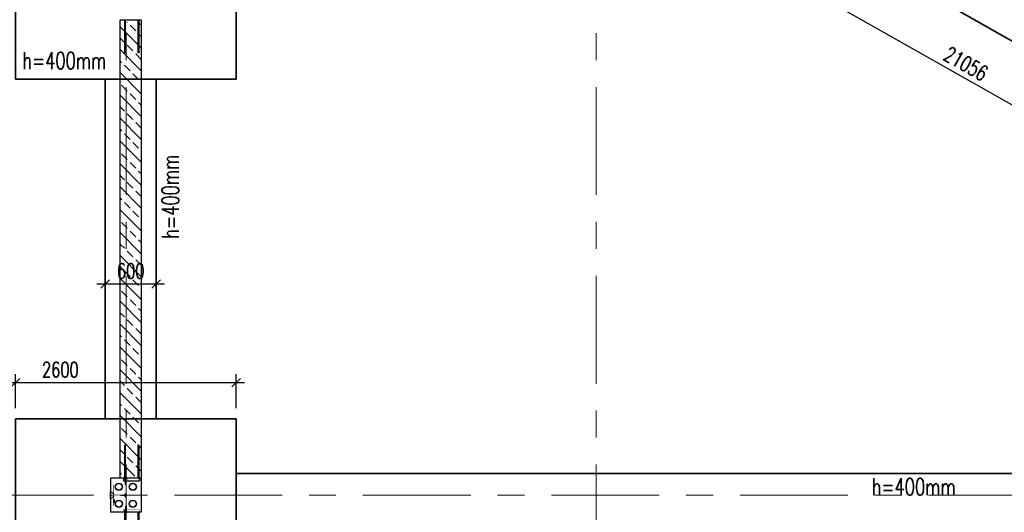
# Model space of a CAD drawing. Header units: millimetres. Extents: x 6071355 to 6728188, y -31956 to 56387.
# Tile 17 of 59: x 6083833 to 6095438, y 27883 to 33683. Entities that reach past the tile are written whole.
import ezdxf

# ---------------------------------------------------------------- set-up
doc = ezdxf.new("R2010")
doc.units = ezdxf.units.MM
doc.header["$MEASUREMENT"] = 0
doc.linetypes.add('DXK_LINE_DOT2', pattern=[3.9198, 1.9599, -1.9599])
doc.linetypes.add('Grid Line', pattern=[2222.5, 1270, -317.5, 317.5, -317.5])
doc.layers.add('A_wymiary', color=7, linetype='Continuous', lineweight=15, true_color=0x848484)
doc.layers.add('BZ_MUR_FUND', color=8, linetype='Continuous')
doc.layers.add('ELEMENTY', color=7, linetype='Continuous')
doc.layers.add('M_ŁAWY', color=3, linetype='Continuous', lineweight=35)
doc.layers.add('Standard 1350-A_01-RZUT PARTERU LUSTRO2_28_Nowe_MODO_A1_osie-1_Nr_pióra__7_Nr_pióra__7_Nr_pióra__7', color=7, linetype='Continuous', lineweight=18)
doc.styles.add('wymiar', font='romans.shx', dxfattribs={"width": 0.7})
doc.dimstyles.new('AB_100mm', dxfattribs={"dimscale": 100, "dimtxt": 1.8, "dimasz": 1, "dimexe": 1, "dimexo": 0, "dimtad": 1, "dimrnd": 1, "dimtxsty": 'wymiar', "dimblk": 'OBLIQUE', "dimcen": 2.5, "dimdle": 1, "dimclrd": 4, "dimclre": 4, "dimclrt": 3, "dimadec": 0, "dimazin": 0, "dimtfac": 1, "dimtix": 1, "dimtmove": 2, "dimatfit": 3, "dimfxl": 3, "dimfxlon": 1, "dimarcsym": 0})

# ---------------------------------------------------------------- blocks, each defined once
blk = doc.blocks.new('Part-86624973-182291 - 1482')
at = {"layer": 'ELEMENTY', "color": 2, "linetype": 'Continuous'}
for p, q in [((28170, 37355), (28170, 37720)), ((28170, 37720), (28570, 37720)), ((28570, 37355), (28570, 37720)), ((28170, 37355), (28570, 37355))]:
    blk.add_line(p, q, dxfattribs=at)
blk = doc.blocks.new('Part-86624973-182292 - 1482')
at = {"layer": 'ELEMENTY', "color": 1, "linetype": 'DXK_LINE_DOT2'}
for p, q in [((28570, 37720), (28560, 37720)), ((28560, 37720), (28560, 37710)), ((28570, 37720), (28570, 37710)), ((28570, 37710), (28560, 37710))]:
    blk.add_line(p, q, dxfattribs=at)
blk = doc.blocks.new('Part-86624973-182313 - 1482')
at = {"layer": 'ELEMENTY', "color": 1, "linetype": 'DXK_LINE_DOT2'}
for p, q in [((28245, 37543), (28185, 37543)), ((28185, 37532), (28185, 37543)), ((28245, 37532), (28185, 37532)), ((28245, 37532), (28245, 37543))]:
    blk.add_line(p, q, dxfattribs=at)
blk = doc.blocks.new('Part-86624973-182294 - 1482')
at = {"layer": 'ELEMENTY', "color": 2, "linetype": 'Continuous'}
for radius, start, end in [(43.5, 22.5, 202.5), (40, 337.5, 157.5), (43.5, 202.5, 22.5), (40, 157.5, 337.5)]:
    blk.add_arc((28270, 37455), radius, start, end, dxfattribs=at)
blk = doc.blocks.new('Part-86624973-182296 - 1482')
at = {"layer": 'ELEMENTY', "color": 2, "linetype": 'Continuous'}
for radius, start, end in [(43.5, 22.5, 202.5), (43.5, 202.5, 22.5), (40, 157.5, 337.5), (40, 337.5, 157.5)]:
    blk.add_arc((28270, 37620), radius, start, end, dxfattribs=at)
blk = doc.blocks.new('Part-86624973-182308 - 1482')
at = {"layer": 'ELEMENTY', "color": 1, "linetype": 'DXK_LINE_DOT2'}
for p, q in [((28495, 37543), (28495, 37532)), ((28495, 37543), (28555, 37543)), ((28495, 37532), (28555, 37532)), ((28555, 37543), (28555, 37532))]:
    blk.add_line(p, q, dxfattribs=at)
blk = doc.blocks.new('Part-86624973-182299 - 1482')
at = {"layer": 'ELEMENTY', "color": 1, "linetype": 'DXK_LINE_DOT2'}
for p, q in [((28368, 37685), (28368, 37715)), ((28368, 37715), (28372, 37715)), ((28368, 37685), (28372, 37685)), ((28372, 37685), (28372, 37715))]:
    blk.add_line(p, q, dxfattribs=at)
blk = doc.blocks.new('Part-86624973-182310 - 1482')
at = {"layer": 'ELEMENTY', "color": 2, "linetype": 'Continuous'}
for p, q in [((28170, 37546), (28170, 37551)), ((28170, 37551), (28171, 37551)), ((28184, 37546), (28170, 37546)), ((28170, 37524), (28170, 37529)), ((28170, 37529), (28184, 37529)), ((28171, 37524), (28170, 37524)), ((28171, 37551), (28171, 37547)), ((28171, 37547), (28185, 37547)), ((28185, 37528), (28171, 37528)), ((28171, 37524), (28171, 37528)), ((28184, 37529), (28184, 37546)), ((28185, 37547), (28185, 37528))]:
    blk.add_line(p, q, dxfattribs=at)
blk = doc.blocks.new('Part-86624973-182307 - 1482')
at = {"layer": 'ELEMENTY', "color": 1, "linetype": 'DXK_LINE_DOT2'}
for p, q in [((28495, 37543), (28495, 37532)), ((28495, 37543), (28555, 37543)), ((28495, 37532), (28555, 37532)), ((28555, 37543), (28555, 37532))]:
    blk.add_line(p, q, dxfattribs=at)
blk = doc.blocks.new('Part-86624973-182301 - 1482')
at = {"layer": 'ELEMENTY', "color": 2, "linetype": 'Continuous'}
for p, q in [((28425, 37676), (28425, 37680)), ((28425, 37680), (28455, 37680)), ((28425, 37676), (28455, 37676)), ((28455, 37676), (28455, 37680))]:
    blk.add_line(p, q, dxfattribs=at)
blk = doc.blocks.new('Part-86624973-182298 - 1482')
at = {"layer": 'ELEMENTY', "color": 1, "linetype": 'DXK_LINE_DOT2'}
for p, q in [((28410, 37720), (28330, 37720)), ((28330, 37715), (28330, 37720)), ((28410, 37715), (28410, 37720)), ((28410, 37715), (28330, 37715))]:
    blk.add_line(p, q, dxfattribs=at)
blk = doc.blocks.new('Part-86624973-182306 - 1482')
at = {"layer": 'ELEMENTY', "color": 2, "linetype": 'Continuous'}
for p, q in [((28555, 37528), (28555, 37547)), ((28555, 37547), (28569, 37547)), ((28569, 37528), (28555, 37528)), ((28570, 37546), (28556, 37546)), ((28556, 37546), (28556, 37529)), ((28556, 37529), (28570, 37529)), ((28570, 37551), (28569, 37551)), ((28569, 37551), (28569, 37547)), ((28569, 37524), (28569, 37528)), ((28570, 37524), (28569, 37524)), ((28570, 37551), (28570, 37546)), ((28570, 37529), (28570, 37524))]:
    blk.add_line(p, q, dxfattribs=at)
blk = doc.blocks.new('ReinforcementGroup-86624973-182125 - 1482')
at = {"layer": 'ELEMENTY', "color": 1, "linetype": 'Continuous'}
for p, q in [((22770, 37555), (23160, 37555)), ((22770, 37555), (23160, 37555)), ((22770, 37555), (23160, 37555)), ((22770, 37555), (23160, 37555)), ((22770, 37555), (23160, 37555)), ((22770, 37545), (23160, 37545)), ((22770, 37545), (23160, 37545)), ((22770, 37545), (23160, 37545)), ((22770, 37545), (23160, 37545)), ((22770, 37545), (23160, 37545)), ((23160, 37545), (23160, 37555)), ((23160, 37545), (23160, 37555)), ((23160, 37545), (23160, 37555)), ((23160, 37545), (23160, 37555)), ((23160, 37545), (23160, 37555)), ((22770, 37395), (23160, 37395)), ((22770, 37395), (23160, 37395)), ((22770, 37395), (23160, 37395)), ((22770, 37395), (23160, 37395)), ((22770, 37395), (23160, 37395)), ((22770, 37385), (23160, 37385)), ((22770, 37385), (23160, 37385)), ((22770, 37385), (23160, 37385)), ((22770, 37385), (23160, 37385)), ((22770, 37385), (23160, 37385)), ((23160, 37385), (23160, 37395)), ((23160, 37385), (23160, 37395)), ((23160, 37385), (23160, 37395)), ((23160, 37385), (23160, 37395)), ((23160, 37385), (23160, 37395))]:
    blk.add_line(p, q, dxfattribs=at)
blk = doc.blocks.new('Part-86624973-182295 - 1482')
at = {"layer": 'ELEMENTY', "color": 2, "linetype": 'Continuous'}
for radius, start, end in [(43.5, 22.5, 202.5), (43.5, 202.5, 22.5), (40, 157.5, 337.5), (40, 337.5, 157.5)]:
    blk.add_arc((28470, 37620), radius, start, end, dxfattribs=at)
blk = doc.blocks.new('ReinforcementGroup-86624973-182303 - 1482')
at = {"layer": 'ELEMENTY', "color": 1, "linetype": 'Continuous'}
for p, q in [((28570, 37555), (28960, 37555)), ((28570, 37555), (28960, 37555)), ((28570, 37555), (28960, 37555)), ((28570, 37555), (28960, 37555)), ((28570, 37555), (28960, 37555)), ((28570, 37545), (28960, 37545)), ((28570, 37545), (28960, 37545)), ((28570, 37545), (28960, 37545)), ((28570, 37545), (28960, 37545)), ((28570, 37545), (28960, 37545)), ((28960, 37545), (28960, 37555)), ((28960, 37545), (28960, 37555)), ((28960, 37545), (28960, 37555)), ((28960, 37545), (28960, 37555)), ((28960, 37545), (28960, 37555)), ((28570, 37395), (28960, 37395)), ((28570, 37395), (28960, 37395)), ((28570, 37395), (28960, 37395)), ((28570, 37395), (28960, 37395)), ((28570, 37395), (28960, 37395)), ((28570, 37385), (28960, 37385)), ((28570, 37385), (28960, 37385)), ((28570, 37385), (28960, 37385)), ((28570, 37385), (28960, 37385)), ((28570, 37385), (28960, 37385)), ((28960, 37385), (28960, 37395)), ((28960, 37385), (28960, 37395)), ((28960, 37385), (28960, 37395)), ((28960, 37385), (28960, 37395)), ((28960, 37385), (28960, 37395))]:
    blk.add_line(p, q, dxfattribs=at)
blk = doc.blocks.new('Part-86624973-182293 - 1482')
at = {"layer": 'ELEMENTY', "color": 2, "linetype": 'Continuous'}
for radius, start, end in [(43.5, 22.5, 202.5), (40, 337.5, 157.5), (43.5, 202.5, 22.5), (40, 157.5, 337.5)]:
    blk.add_arc((28470, 37455), radius, start, end, dxfattribs=at)
blk = doc.blocks.new('Part-86624973-182297 - 1482')
at = {"layer": 'ELEMENTY', "color": 1, "linetype": 'DXK_LINE_DOT2'}
for p, q in [((28333, 37712), (28332, 37720)), ((28408, 37720), (28332, 37720)), ((28335, 37712), (28334, 37720)), ((28340, 37712), (28339, 37720)), ((28348, 37712), (28348, 37720)), ((28359, 37712), (28358, 37720)), ((28370, 37712), (28370, 37720)), ((28382, 37712), (28382, 37720)), ((28392, 37712), (28392, 37720)), ((28400, 37712), (28401, 37720)), ((28406, 37712), (28406, 37720)), ((28407, 37712), (28408, 37720)), ((28335, 37705), (28333, 37712)), ((28340, 37697), (28335, 37705)), ((28347, 37690), (28340, 37697)), ((28347, 37690), (28354, 37686)), ((28354, 37686), (28360, 37684)), ((28360, 37684), (28363, 37683)), ((28363, 37545), (28363, 37683)), ((28377, 37683), (28381, 37684)), ((28377, 37545), (28377, 37683)), ((28381, 37684), (28387, 37686)), ((28387, 37686), (28393, 37690)), ((28393, 37690), (28401, 37697)), ((28401, 37697), (28405, 37705)), ((28405, 37705), (28407, 37712)), ((28388, 37545), (28353, 37545)), ((28353, 37545), (28353, 37539)), ((28387, 37539), (28353, 37539)), ((28388, 37539), (28387, 37539)), ((28387, 37539), (28387, 37539)), ((28388, 37545), (28388, 37539))]:
    blk.add_line(p, q, dxfattribs=at)
blk = doc.blocks.new('Part-86624973-182300 - 1482')
at = {"layer": 'ELEMENTY', "color": 1, "linetype": 'DXK_LINE_DOT2'}
for p, q in [((28495, 37685), (28245, 37685)), ((28245, 37681), (28245, 37685)), ((28495, 37681), (28245, 37681)), ((28495, 37681), (28495, 37685))]:
    blk.add_line(p, q, dxfattribs=at)
blk = doc.blocks.new('Part-86624973-182302 - 1482')
at = {"layer": 'ELEMENTY', "color": 1, "linetype": 'DXK_LINE_DOT2'}
for p, q in [((28540, 37565), (28540, 37375)), ((28570, 37565), (28540, 37565)), ((28541, 37376), (28541, 37564)), ((28541, 37564), (28570, 37564)), ((28570, 37564), (28570, 37565)), ((28540, 37375), (28570, 37375)), ((28570, 37376), (28541, 37376)), ((28570, 37375), (28570, 37376))]:
    blk.add_line(p, q, dxfattribs=at)
blk = doc.blocks.new('Part-86624973-182304 - 1482')
at = {"layer": 'ELEMENTY', "color": 1, "linetype": 'DXK_LINE_DOT2'}
for p, q in [((28200, 37565), (28170, 37565)), ((28170, 37565), (28170, 37564)), ((28170, 37564), (28199, 37564)), ((28199, 37564), (28199, 37376)), ((28200, 37375), (28200, 37565)), ((28199, 37376), (28170, 37376)), ((28170, 37376), (28170, 37375)), ((28170, 37375), (28200, 37375))]:
    blk.add_line(p, q, dxfattribs=at)
blk = doc.blocks.new('ReinforcementGroup-86624973-182305 - 1482')
at = {"layer": 'ELEMENTY', "color": 1, "linetype": 'Continuous'}
for p, q in [((27780, 37545), (27780, 37555)), ((27780, 37555), (28170, 37555)), ((27780, 37545), (27780, 37555)), ((27780, 37555), (28170, 37555)), ((27780, 37545), (27780, 37555)), ((27780, 37555), (28170, 37555)), ((27780, 37545), (27780, 37555)), ((27780, 37555), (28170, 37555)), ((27780, 37545), (27780, 37555)), ((27780, 37555), (28170, 37555)), ((27780, 37545), (28170, 37545)), ((27780, 37545), (28170, 37545)), ((27780, 37545), (28170, 37545)), ((27780, 37545), (28170, 37545)), ((27780, 37545), (28170, 37545)), ((27780, 37385), (27780, 37395)), ((27780, 37395), (28170, 37395)), ((27780, 37385), (27780, 37395)), ((27780, 37395), (28170, 37395)), ((27780, 37385), (27780, 37395)), ((27780, 37395), (28170, 37395)), ((27780, 37385), (27780, 37395)), ((27780, 37395), (28170, 37395)), ((27780, 37385), (27780, 37395)), ((27780, 37395), (28170, 37395)), ((27780, 37385), (28170, 37385)), ((27780, 37385), (28170, 37385)), ((27780, 37385), (28170, 37385)), ((27780, 37385), (28170, 37385)), ((27780, 37385), (28170, 37385))]:
    blk.add_line(p, q, dxfattribs=at)
blk = doc.blocks.new('Part-86624973-182309 - 1482')
at = {"layer": 'ELEMENTY', "color": 1, "linetype": 'DXK_LINE_DOT2'}
for p, q in [((28495, 37543), (28495, 37532)), ((28495, 37543), (28555, 37543)), ((28495, 37532), (28555, 37532)), ((28555, 37543), (28555, 37532))]:
    blk.add_line(p, q, dxfattribs=at)
blk = doc.blocks.new('Part-86624973-182311 - 1482')
at = {"layer": 'ELEMENTY', "color": 1, "linetype": 'DXK_LINE_DOT2'}
for p, q in [((28245, 37543), (28185, 37543)), ((28185, 37532), (28185, 37543)), ((28245, 37532), (28185, 37532)), ((28245, 37532), (28245, 37543))]:
    blk.add_line(p, q, dxfattribs=at)
blk = doc.blocks.new('Part-86624973-182312 - 1482')
at = {"layer": 'ELEMENTY', "color": 1, "linetype": 'DXK_LINE_DOT2'}
for p, q in [((28245, 37543), (28185, 37543)), ((28185, 37532), (28185, 37543)), ((28245, 37532), (28185, 37532)), ((28245, 37532), (28245, 37543))]:
    blk.add_line(p, q, dxfattribs=at)
blk = doc.blocks.new('_Oblique')
at = {"color": 0, "linetype": 'ByBlock', "lineweight": -2}
blk.add_line((-0.5, -0.5), (0.5, 0.5), dxfattribs=at)
blk = doc.blocks.new('*D12764')
at = {"layer": 'A_wymiary', "color": 4, "lineweight": -2}
for p, q in [((6082061, 51768), (6081661, 51768)), ((6081761, -27544), (6081761, 51868)), ((6082061, -27444), (6081661, -27444))]:
    blk.add_line(p, q, dxfattribs=at)
at = {"layer": 'Defpoints', "color": 0}
for p in [(6081761, 51768), (6084034, 51768), (6084841, -27444)]:
    blk.add_point(p, dxfattribs=at)
at = {"layer": 'A_wymiary', "color": 4, "lineweight": -2, "xscale": 100, "yscale": 100, "zscale": 100}
for p, rotation in [((6081761, 51768), 90), ((6081761, -27444), 270)]:
    blk.add_blockref('_Oblique', p, dxfattribs=dict(at, rotation=rotation))
at = {"layer": 'A_wymiary', "color": 3, "insert": (6081609, 12162), "char_height": 180, "attachment_point": 5, "rotation": 90, "style": 'wymiar'}
blk.add_mtext('79212', dxfattribs=at)
blk = doc.blocks.new('*D12786')
at = {"layer": 'A_wymiary', "color": 4, "lineweight": -2}
for p, q in [((6083784, 29110), (6083784, 29510)), ((6086384, 29110), (6086384, 29510)), ((6083684, 29410), (6086484, 29410))]:
    blk.add_line(p, q, dxfattribs=at)
at = {"layer": 'Defpoints', "color": 0}
for p in [(6086384, 29410), (6083784, 28983), (6086384, 28983)]:
    blk.add_point(p, dxfattribs=at)
at = {"layer": 'A_wymiary', "color": 4, "lineweight": -2, "xscale": 100, "yscale": 100, "zscale": 100, "rotation": 180}
blk.add_blockref('_Oblique', (6083784, 29410), dxfattribs=at)
at = {"layer": 'A_wymiary', "color": 4, "lineweight": -2, "xscale": 100, "yscale": 100, "zscale": 100}
blk.add_blockref('_Oblique', (6086384, 29410), dxfattribs=at)
at = {"layer": 'A_wymiary', "color": 3, "insert": (6084312, 29562), "char_height": 180, "attachment_point": 5, "style": 'wymiar'}
blk.add_mtext('2600', dxfattribs=at)
blk = doc.blocks.new('*D12797')
at = {"layer": 'A_wymiary', "color": 4, "lineweight": -2}
for p, q in [((6084841, 30695), (6084841, 30471)), ((6085441, 30695), (6085441, 30471)), ((6084741, 30571), (6085541, 30571))]:
    blk.add_line(p, q, dxfattribs=at)
at = {"layer": 'Defpoints', "color": 0}
for p in [(6084841, 30695), (6085441, 30695), (6085441, 30571)]:
    blk.add_point(p, dxfattribs=at)
at = {"layer": 'A_wymiary', "color": 4, "lineweight": -2, "xscale": 100, "yscale": 100, "zscale": 100, "rotation": 180}
blk.add_blockref('_Oblique', (6084841, 30571), dxfattribs=at)
at = {"layer": 'A_wymiary', "color": 4, "lineweight": -2, "xscale": 100, "yscale": 100, "zscale": 100}
blk.add_blockref('_Oblique', (6085441, 30571), dxfattribs=at)
at = {"layer": 'A_wymiary', "color": 3, "insert": (6085141, 30724), "char_height": 180, "attachment_point": 5, "style": 'wymiar'}
blk.add_mtext('600', dxfattribs=at)
blk = doc.blocks.new('*D12880')
at = {"layer": 'A_wymiary', "color": 4, "lineweight": -2}
for p, q in [((6085894, 38475), (6085697, 38127)), ((6085659, 38263), (6104162, 27799)), ((6104222, 28109), (6104025, 27761))]:
    blk.add_line(p, q, dxfattribs=at)
at = {"layer": 'Defpoints', "color": 0}
for p in [(6086068, 38783), (6104396, 28417), (6104075, 27848)]:
    blk.add_point(p, dxfattribs=at)
at = {"layer": 'A_wymiary', "color": 4, "lineweight": -2, "xscale": 100, "yscale": 100, "zscale": 100}
for p, rotation in [((6085747, 38214), 150.5084647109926), ((6104075, 27848), 330.5084647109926)]:
    blk.add_blockref('_Oblique', p, dxfattribs=dict(at, rotation=rotation))
at = {"layer": 'A_wymiary', "color": 3, "insert": (6094986, 33164), "char_height": 180, "attachment_point": 5, "rotation": 330.5085, "style": 'wymiar'}
blk.add_mtext('21056', dxfattribs=at)

msp = doc.modelspace()

# ---------------------------------------------------------------- hatches: boundary and pattern name
at = {"layer": 'BZ_MUR_FUND', "transparency": 33554687}
h = msp.add_hatch(dxfattribs=at)
h.set_pattern_fill('ANSI33', color=256, scale=30, angle=270, style=0)
h.set_pattern_definition([(315, (6183804.4, 25333.36), (134.70384, 134.70384), []), (315, (6183804.4, 25198.66), (134.70384, 134.70384), [95.25, -47.625])])
h.paths.add_polyline_path([(6085016.364, 28307.805), (6085016.364, 33657.805), (6085266.364, 33657.805), (6085266.364, 28307.805)])

# ---------------------------------------------------------------- linework, layer by layer
msp.add_lwpolyline([(6085266.364, 33682.805), (6085266.364, 28282.805), (6085016.364, 28282.805), (6085016.364, 33682.805)], close=True, dxfattribs=at)
at = {"layer": 'M_ŁAWY', "color": 4}
for p, q in [((6104396.364, 28416.869), (6086068.317, 38782.805)), ((6084841.357, 28982.805), (6084841.357, 32982.805)), ((6085441.364, 28982.805), (6085441.364, 32982.805)), ((6104396.364, 28340.246), (6086383.864, 28340.246))]:
    msp.add_line(p, q, dxfattribs=at)
for points in [[(6086383.864, 34782.805), (6083783.864, 34782.805), (6083783.864, 32982.805), (6086383.864, 32982.805), (6086383.864, 34782.805)], [(6086383.864, 28982.805), (6083783.864, 28982.805), (6083783.864, 27182.805), (6086383.864, 27182.805), (6086383.864, 28982.805)]]:
    msp.add_lwpolyline(points, dxfattribs=at)
at = {"layer": 'Standard 1350-A_01-RZUT PARTERU LUSTRO2_28_Nowe_MODO_A1_osie-1_Nr_pióra__7_Nr_pióra__7_Nr_pióra__7', "color": 7, "linetype": 'Grid Line', "lineweight": 18}
for p, q in [((6085086.364, 55114.428), (6085086.364, -31556.201)), ((6090626.364, 55114.428), (6090626.364, -31556.201)), ((6124708.5, 28082.834), (6079489.176, 28082.834))]:
    msp.add_line(p, q, dxfattribs=at)

# ---------------------------------------------------------------- block references
at = {"xscale": -1, "rotation": 89.99999999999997}
for name in ['ReinforcementGroup-86624973-182125 - 1482', 'ReinforcementGroup-86624973-182305 - 1482', 'Part-86624973-182291 - 1482', 'Part-86624973-182300 - 1482', 'Part-86624973-182296 - 1482', 'Part-86624973-182304 - 1482', 'Part-86624973-182310 - 1482', 'Part-86624973-182313 - 1482', 'Part-86624973-182311 - 1482', 'Part-86624973-182312 - 1482', 'Part-86624973-182294 - 1482', 'Part-86624973-182298 - 1482', 'Part-86624973-182297 - 1482', 'Part-86624973-182299 - 1482', 'Part-86624973-182301 - 1482', 'Part-86624973-182295 - 1482', 'Part-86624973-182293 - 1482', 'Part-86624973-182292 - 1482', 'Part-86624973-182302 - 1482', 'ReinforcementGroup-86624973-182303 - 1482', 'Part-86624973-182306 - 1482', 'Part-86624973-182308 - 1482', 'Part-86624973-182307 - 1482', 'Part-86624973-182309 - 1482']:
    msp.add_blockref(name, (6122621.38, 56452.981), dxfattribs=at)

# ---------------------------------------------------------------- texts
at = {"layer": 'A_wymiary', "color": 3, "style": 'wymiar', "width": 0.7}
for p in [(6083864.087, 33100.881), (6093875.297, 28082.834)]:
    msp.add_text('h=400mm', height=200, dxfattribs=at).set_placement(p)
msp.add_text('h=400mm', height=200, rotation=90, dxfattribs=at).set_placement((6085709.664, 31104.018))

# ---------------------------------------------------------------- dimensions: what is measured, and where the dimension line sits
at = {"layer": 'A_wymiary'}
dim = msp.add_linear_dim(base=(6081761.199, 51767.834), p1=(6084841.357, -27443.748), p2=(6084033.942, 51767.834), angle=90, dimstyle='AB_100mm', override={"dimpost": '', "dimtxsty": 'wymiar'}, dxfattribs=at)
dim.commit()
dim.dimension.update_dxf_attribs({"geometry": '*D12764', "text_midpoint": (6081608.699, 12162.043)})
dim = msp.add_aligned_dim(p1=(6086068.317, 38782.805), p2=(6104396.364, 28416.869), distance=-653.695, dimstyle='AB_100mm', dxfattribs=at)
dim.commit()
dim.dimension.update_dxf_attribs({"geometry": '*D12880', "text_midpoint": (6094985.605, 33163.583)})
dim = msp.add_linear_dim(base=(6085441.364, 30571.133), p1=(6084841.357, 30695.213), p2=(6085441.364, 30695.213), dimstyle='AB_100mm', dxfattribs=at)
dim.commit()
dim.dimension.update_dxf_attribs({"geometry": '*D12797', "text_midpoint": (6085141.361, 30723.633)})
dim = msp.add_linear_dim(base=(6086383.864, 29409.917), p1=(6083783.864, 28982.805), p2=(6086383.864, 28982.805), dimstyle='AB_100mm', dxfattribs=at)
dim.commit()
dim.dimension.update_dxf_attribs({"geometry": '*D12786', "text_midpoint": (6084311.671, 29562.417), "dimtype": 160})

doc.saveas('drawing.dxf')
